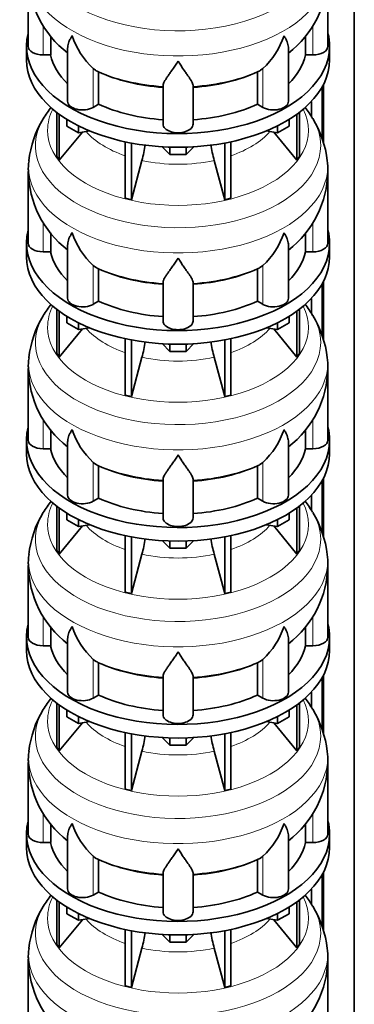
# Model space of a CAD drawing. Header units: millimetres. Extents: x -304 to -45, y -406 to 1007.
# Tile 7 of 27: x -88 to -48, y -280 to -161. Entities that reach past the tile are written whole.
import ezdxf

# ---------------------------------------------------------------- set-up
doc = ezdxf.new("R2010")
doc.units = ezdxf.units.MM
doc.layers.add('MID_134-17', color=7, linetype='Continuous')
doc.layers.add('VSI134_DIFFUSORE', color=7, linetype='Continuous')

# ---------------------------------------------------------------- blocks, each defined once
blk = doc.blocks.new('SE4')
at = {"layer": 'MID_134-17', "color": 7, "linetype": 'Continuous', "lineweight": 35}
for p, q in [((-47.93, -347.81), (-47.93, 57.25)), ((-51.63, -169.03), (-51.63, -176.05)), ((-51.78, -169.31), (-51.78, -175.6)), ((-53.08, -171.07), (-53.08, -172.86)), ((-51.63, -192.71), (-51.63, -199.72)), ((-51.78, -192.99), (-51.78, -199.28)), ((-53.08, -194.75), (-53.08, -196.54)), ((-51.63, -216.39), (-51.63, -223.4)), ((-51.78, -216.67), (-51.78, -222.96)), ((-53.08, -218.42), (-53.08, -220.22)), ((-51.63, -240.07), (-51.63, -247.08)), ((-51.78, -240.35), (-51.78, -246.64)), ((-53.08, -242.1), (-53.08, -243.9)), ((-51.63, -263.74), (-51.63, -270.76)), ((-51.78, -264.03), (-51.78, -270.31)), ((-53.08, -265.78), (-53.08, -267.57))]:
    blk.add_line(p, q, dxfattribs=at)
at = {"layer": 'VSI134_DIFFUSORE', "color": 7, "linetype": 'Continuous', "lineweight": 35}
for p, q in [((-87.09, -155.82), (-87.09, -164.43)), ((-51.09, -164.43), (-51.09, -155.82)), ((-84.38, -165.47), (-84.38, -163.2)), ((-53.8, -163.2), (-53.8, -165.47)), ((-87.29, -164.43), (-87.29, -166.07)), ((-50.89, -166.07), (-50.89, -164.43)), ((-85.29, -165.47), (-84.38, -165.47)), ((-82.35, -164.61), (-82.35, -171.05)), ((-55.83, -171.05), (-55.83, -164.59)), ((-53.8, -165.47), (-52.89, -165.47)), ((-78.99, -167.32), (-79.27, -167.11)), ((-78.63, -171.41), (-78.63, -167.52)), ((-59.55, -167.52), (-59.55, -171.41)), ((-58.91, -167.11), (-59.19, -167.32)), ((-70.89, -173.79), (-70.89, -169.12)), ((-67.29, -173.79), (-67.29, -169.12)), ((-79.27, -171.78), (-78.63, -171.41)), ((-59.55, -171.41), (-58.91, -171.78)), ((-83.66, -172.37), (-83.66, -177.7)), ((-83.35, -172.6), (-83.35, -178.13)), ((-54.83, -172.6), (-54.83, -178.13)), ((-54.52, -172.37), (-54.52, -177.7)), ((-82.44, -174.02), (-82.44, -173.21)), ((-81.05, -174.82), (-82.44, -174.02)), ((-81.05, -174.82), (-81.05, -173.99)), ((-57.13, -174.82), (-57.13, -173.99)), ((-55.74, -174.02), (-57.13, -174.82)), ((-55.74, -174.02), (-55.74, -173.21)), ((-83.35, -178.13), (-80.58, -174.75)), ((-79.69, -174.61), (-81.05, -174.82)), ((-57.13, -174.82), (-58.49, -174.61)), ((-57.6, -174.75), (-54.83, -178.13)), ((-75.43, -175.92), (-75.43, -182.7)), ((-74.69, -176.06), (-74.69, -182.88)), ((-63.49, -176.06), (-63.49, -182.88)), ((-62.75, -175.92), (-62.75, -182.7)), ((-70.07, -177.45), (-71, -176.52)), ((-70.07, -177.45), (-70.07, -176.56)), ((-68.11, -177.45), (-70.07, -177.45)), ((-67.18, -176.52), (-68.11, -177.45)), ((-68.11, -177.45), (-68.11, -176.56)), ((-83.66, -177.7), (-83.35, -178.13)), ((-74.69, -182.88), (-73.43, -178.15)), ((-64.75, -178.15), (-63.49, -182.88)), ((-54.83, -178.13), (-54.52, -177.7)), ((-87.09, -179.5), (-87.09, -188.11)), ((-51.09, -188.11), (-51.09, -179.5)), ((-75.43, -182.7), (-74.69, -182.88)), ((-63.49, -182.88), (-62.75, -182.7)), ((-84.38, -189.15), (-84.38, -186.88)), ((-53.8, -186.88), (-53.8, -189.15)), ((-87.29, -188.11), (-87.29, -189.75)), ((-50.89, -189.75), (-50.89, -188.11)), ((-85.29, -189.15), (-84.38, -189.15)), ((-82.35, -188.29), (-82.35, -194.73)), ((-55.83, -194.73), (-55.83, -188.27)), ((-53.8, -189.15), (-52.89, -189.15)), ((-78.99, -191), (-79.27, -190.79)), ((-78.63, -195.09), (-78.63, -191.2)), ((-59.55, -191.2), (-59.55, -195.09)), ((-58.91, -190.79), (-59.19, -191)), ((-70.89, -197.47), (-70.89, -192.8)), ((-67.29, -197.47), (-67.29, -192.8)), ((-79.27, -195.46), (-78.63, -195.09)), ((-59.55, -195.09), (-58.91, -195.46)), ((-83.66, -196.05), (-83.66, -201.38)), ((-83.35, -196.27), (-83.35, -201.81)), ((-54.83, -196.27), (-54.83, -201.81)), ((-54.52, -196.05), (-54.52, -201.38)), ((-82.44, -197.7), (-82.44, -196.89)), ((-81.05, -198.5), (-82.44, -197.7)), ((-81.05, -198.5), (-81.05, -197.66)), ((-57.13, -198.5), (-57.13, -197.66)), ((-55.74, -197.7), (-57.13, -198.5)), ((-55.74, -197.7), (-55.74, -196.89)), ((-83.35, -201.81), (-80.58, -198.42)), ((-79.69, -198.29), (-81.05, -198.5)), ((-57.13, -198.5), (-58.49, -198.29)), ((-57.6, -198.42), (-54.83, -201.81)), ((-75.43, -199.59), (-75.43, -206.38)), ((-74.69, -199.74), (-74.69, -206.56)), ((-63.49, -199.74), (-63.49, -206.56)), ((-62.75, -199.59), (-62.75, -206.38)), ((-70.07, -201.12), (-71, -200.19)), ((-70.07, -201.12), (-70.07, -200.24)), ((-68.11, -201.12), (-70.07, -201.12)), ((-67.18, -200.19), (-68.11, -201.12)), ((-68.11, -201.12), (-68.11, -200.24)), ((-83.66, -201.38), (-83.35, -201.81)), ((-74.69, -206.56), (-73.43, -201.83)), ((-64.75, -201.83), (-63.49, -206.56)), ((-54.83, -201.81), (-54.52, -201.38)), ((-87.09, -203.18), (-87.09, -211.79)), ((-51.09, -211.79), (-51.09, -203.18)), ((-75.43, -206.38), (-74.69, -206.56)), ((-63.49, -206.56), (-62.75, -206.38)), ((-84.38, -212.83), (-84.38, -210.56)), ((-53.8, -210.55), (-53.8, -212.83)), ((-87.29, -211.79), (-87.29, -213.42)), ((-50.89, -213.42), (-50.89, -211.79)), ((-85.29, -212.83), (-84.38, -212.83)), ((-82.35, -211.97), (-82.35, -218.4)), ((-55.83, -218.4), (-55.83, -211.95)), ((-53.8, -212.83), (-52.89, -212.83)), ((-78.99, -214.68), (-79.27, -214.47)), ((-78.63, -218.77), (-78.63, -214.87)), ((-59.55, -214.87), (-59.55, -218.77)), ((-58.91, -214.47), (-59.19, -214.68)), ((-70.89, -221.14), (-70.89, -216.47)), ((-67.29, -221.14), (-67.29, -216.47)), ((-79.27, -219.14), (-78.63, -218.77)), ((-59.55, -218.77), (-58.91, -219.14)), ((-83.66, -219.72), (-83.66, -225.06)), ((-83.35, -219.95), (-83.35, -225.49)), ((-54.83, -219.95), (-54.83, -225.49)), ((-54.52, -219.72), (-54.52, -225.06)), ((-82.44, -221.38), (-82.44, -220.56)), ((-81.05, -222.18), (-82.44, -221.38)), ((-81.05, -222.18), (-81.05, -221.34)), ((-57.13, -222.18), (-57.13, -221.34)), ((-55.74, -221.38), (-57.13, -222.18)), ((-55.74, -221.38), (-55.74, -220.56)), ((-83.35, -225.49), (-80.58, -222.1)), ((-79.69, -221.97), (-81.05, -222.18)), ((-57.13, -222.18), (-58.49, -221.97)), ((-57.6, -222.1), (-54.83, -225.49)), ((-75.43, -223.27), (-75.43, -230.06)), ((-74.69, -223.42), (-74.69, -230.24)), ((-63.49, -223.42), (-63.49, -230.24)), ((-62.75, -223.27), (-62.75, -230.06)), ((-70.07, -224.8), (-71, -223.87)), ((-70.07, -224.8), (-70.07, -223.92)), ((-68.11, -224.8), (-70.07, -224.8)), ((-67.18, -223.87), (-68.11, -224.8)), ((-68.11, -224.8), (-68.11, -223.92)), ((-83.66, -225.06), (-83.35, -225.49)), ((-74.69, -230.24), (-73.43, -225.51)), ((-64.75, -225.51), (-63.49, -230.24)), ((-54.83, -225.49), (-54.52, -225.06)), ((-87.09, -226.86), (-87.09, -235.47)), ((-51.09, -235.47), (-51.09, -226.86)), ((-75.43, -230.06), (-74.69, -230.24)), ((-63.49, -230.24), (-62.75, -230.06)), ((-84.38, -236.51), (-84.38, -234.24)), ((-53.8, -234.23), (-53.8, -236.51)), ((-87.29, -235.47), (-87.29, -237.1)), ((-50.89, -237.1), (-50.89, -235.47)), ((-85.29, -236.51), (-84.38, -236.51)), ((-82.35, -235.65), (-82.35, -242.08)), ((-55.83, -242.08), (-55.83, -235.63)), ((-53.8, -236.51), (-52.89, -236.51)), ((-78.99, -238.36), (-79.27, -238.15)), ((-78.63, -242.45), (-78.63, -238.55)), ((-59.55, -238.55), (-59.55, -242.45)), ((-58.91, -238.15), (-59.19, -238.36)), ((-70.89, -244.82), (-70.89, -240.15)), ((-67.29, -244.82), (-67.29, -240.15)), ((-79.27, -242.82), (-78.63, -242.45)), ((-59.55, -242.45), (-58.91, -242.82)), ((-83.66, -243.4), (-83.66, -248.74)), ((-83.35, -243.63), (-83.35, -249.16)), ((-54.83, -243.63), (-54.83, -249.16)), ((-54.52, -243.4), (-54.52, -248.74)), ((-82.44, -245.05), (-82.44, -244.24)), ((-81.05, -245.86), (-82.44, -245.05)), ((-81.05, -245.86), (-81.05, -245.02)), ((-57.13, -245.86), (-57.13, -245.02)), ((-55.74, -245.05), (-57.13, -245.86)), ((-55.74, -245.05), (-55.74, -244.24)), ((-83.35, -249.16), (-80.58, -245.78)), ((-79.69, -245.64), (-81.05, -245.86)), ((-57.13, -245.86), (-58.49, -245.64)), ((-57.6, -245.78), (-54.83, -249.16)), ((-75.43, -246.95), (-75.43, -253.74)), ((-74.69, -247.1), (-74.69, -253.91)), ((-63.49, -247.1), (-63.49, -253.91)), ((-62.75, -246.95), (-62.75, -253.74)), ((-70.07, -248.48), (-71, -247.55)), ((-70.07, -248.48), (-70.07, -247.59)), ((-68.11, -248.48), (-70.07, -248.48)), ((-67.18, -247.55), (-68.11, -248.48)), ((-68.11, -248.48), (-68.11, -247.59)), ((-83.66, -248.74), (-83.35, -249.16)), ((-74.69, -253.91), (-73.43, -249.19)), ((-64.75, -249.19), (-63.49, -253.91)), ((-54.83, -249.16), (-54.52, -248.74)), ((-87.09, -250.54), (-87.09, -259.15)), ((-51.09, -259.15), (-51.09, -250.54)), ((-75.43, -253.74), (-74.69, -253.91)), ((-63.49, -253.91), (-62.75, -253.74)), ((-84.38, -260.19), (-84.38, -257.92)), ((-53.8, -257.91), (-53.8, -260.19)), ((-87.29, -259.15), (-87.29, -260.78)), ((-50.89, -260.78), (-50.89, -259.15)), ((-85.29, -260.19), (-84.38, -260.19)), ((-82.35, -259.33), (-82.35, -265.76)), ((-55.83, -265.76), (-55.83, -259.3)), ((-53.8, -260.19), (-52.89, -260.19)), ((-78.99, -262.04), (-79.27, -261.83)), ((-78.63, -266.13), (-78.63, -262.23)), ((-59.55, -262.23), (-59.55, -266.13)), ((-58.91, -261.83), (-59.19, -262.04)), ((-70.89, -268.5), (-70.89, -263.83)), ((-67.29, -268.5), (-67.29, -263.83)), ((-79.27, -266.5), (-78.63, -266.13)), ((-59.55, -266.13), (-58.91, -266.5)), ((-83.66, -267.08), (-83.66, -272.42)), ((-83.35, -267.31), (-83.35, -272.84)), ((-54.83, -267.31), (-54.83, -272.84)), ((-54.52, -267.08), (-54.52, -272.42)), ((-82.44, -268.73), (-82.44, -267.92)), ((-81.05, -269.53), (-82.44, -268.73)), ((-81.05, -269.53), (-81.05, -268.7)), ((-57.13, -269.53), (-57.13, -268.7)), ((-55.74, -268.73), (-57.13, -269.53)), ((-55.74, -268.73), (-55.74, -267.92)), ((-83.35, -272.84), (-80.58, -269.46)), ((-79.69, -269.32), (-81.05, -269.53)), ((-57.13, -269.53), (-58.49, -269.32)), ((-57.6, -269.46), (-54.83, -272.84)), ((-75.43, -270.63), (-75.43, -277.42)), ((-74.69, -270.78), (-74.69, -277.59)), ((-63.49, -270.78), (-63.49, -277.59)), ((-62.75, -270.63), (-62.75, -277.42)), ((-70.07, -272.16), (-71, -271.23)), ((-70.07, -272.16), (-70.07, -271.27)), ((-68.11, -272.16), (-70.07, -272.16)), ((-67.18, -271.23), (-68.11, -272.16)), ((-68.11, -272.16), (-68.11, -271.27)), ((-83.66, -272.42), (-83.35, -272.84)), ((-74.69, -277.59), (-73.43, -272.87)), ((-64.75, -272.87), (-63.49, -277.59)), ((-54.83, -272.84), (-54.52, -272.42)), ((-87.09, -274.21), (-87.09, -282.83)), ((-51.09, -282.83), (-51.09, -274.21)), ((-75.43, -277.42), (-74.69, -277.59)), ((-63.49, -277.59), (-62.75, -277.42))]:
    blk.add_line(p, q, dxfattribs=at)
at = {"layer": 'VSI134_DIFFUSORE', "color": 4, "linetype": 'Continuous', "lineweight": 9}
for p, q in [((-85.29, -165.47), (-85.29, -161.94)), ((-52.89, -165.47), (-52.89, -161.94)), ((-79.27, -171.78), (-79.27, -167.11)), ((-58.91, -171.78), (-58.91, -167.11)), ((-85.29, -189.15), (-85.29, -185.62)), ((-52.89, -189.15), (-52.89, -185.62)), ((-79.27, -195.46), (-79.27, -190.79)), ((-58.91, -195.46), (-58.91, -190.79)), ((-85.29, -212.83), (-85.29, -209.29)), ((-52.89, -212.83), (-52.89, -209.29)), ((-79.27, -219.14), (-79.27, -214.47)), ((-58.91, -219.14), (-58.91, -214.47)), ((-85.29, -236.51), (-85.29, -232.97)), ((-52.89, -236.51), (-52.89, -232.97)), ((-79.27, -242.82), (-79.27, -238.15)), ((-58.91, -242.82), (-58.91, -238.15)), ((-85.29, -260.19), (-85.29, -256.65)), ((-52.89, -260.19), (-52.89, -256.65)), ((-79.27, -266.5), (-79.27, -261.83)), ((-58.91, -266.5), (-58.91, -261.83))]:
    blk.add_line(p, q, dxfattribs=at)
at = {"layer": 'VSI134_DIFFUSORE', "color": 7, "linetype": 'Continuous', "lineweight": 35}
for centre, radius, start, end in [((-74.91, -155.63), 12.16, 180.8965, 232.1853), ((-63.29, -155.61), 12.19, 307.7502, 358.9785), ((-72.77, -160.12), 9.55, 198.6373, 227.0857), ((-65.41, -160.12), 9.55, 312.9143, 341.3628), ((-77.41, -164.84), 2.94, 237.4509, 245.3566), ((-60.77, -164.84), 2.94, 294.6434, 302.5491), ((-73.68, -179.95), 13.44, 142.3973, 149.5669), ((-64.81, -180.22), 13.85, 30.8934, 37.5704), ((-75.25, -179.38), 11.8, 148.1366, 174.2911), ((-63.34, -179.52), 12.23, 6.2043, 31.573), ((-91.4, -173.29), 18.62, 344.857, 350.8326), ((-47.04, -173.33), 18.35, 189.1526, 195.2315), ((-81.95, -179.13), 5.12, 169.5024, 184.1466), ((-64.37, -179.53), 13.27, 0.1222, 5.8811), ((-74.91, -179.31), 12.16, 180.8965, 232.1853), ((-63.29, -179.29), 12.19, 307.7502, 358.9785), ((-72.77, -183.8), 9.55, 198.6373, 227.0857), ((-65.41, -183.8), 9.55, 312.9143, 341.3628), ((-77.41, -188.52), 2.94, 237.4509, 245.3566), ((-60.77, -188.52), 2.94, 294.6434, 302.5491), ((-73.68, -203.63), 13.44, 142.3973, 149.5669), ((-64.81, -203.9), 13.85, 30.8934, 37.5704), ((-75.25, -203.06), 11.8, 148.1366, 174.2911), ((-63.34, -203.2), 12.23, 6.2043, 31.573), ((-91.4, -196.97), 18.62, 344.857, 350.8326), ((-47.04, -197.01), 18.35, 189.1526, 195.2315), ((-81.95, -202.81), 5.12, 169.5024, 184.1466), ((-64.37, -203.21), 13.27, 0.1222, 5.8811), ((-74.91, -202.99), 12.16, 180.8965, 232.1853), ((-63.29, -202.96), 12.19, 307.7502, 358.9785), ((-72.77, -207.48), 9.55, 198.6373, 227.0857), ((-65.41, -207.48), 9.55, 312.9143, 341.3628), ((-77.41, -212.2), 2.94, 237.4509, 245.3566), ((-60.77, -212.2), 2.94, 294.6434, 302.5491), ((-73.68, -227.31), 13.44, 142.3973, 149.5669), ((-64.81, -227.58), 13.85, 30.8934, 37.5704), ((-75.25, -226.73), 11.8, 148.1366, 174.2911), ((-63.34, -226.88), 12.23, 6.2043, 31.573), ((-91.4, -220.65), 18.62, 344.857, 350.8326), ((-47.04, -220.69), 18.35, 189.1526, 195.2315), ((-81.95, -226.49), 5.12, 169.5024, 184.1466), ((-64.37, -226.89), 13.27, 0.1222, 5.8811), ((-74.91, -226.67), 12.16, 180.8965, 232.1853), ((-63.29, -226.64), 12.19, 307.7502, 358.9785), ((-72.77, -231.16), 9.55, 198.6373, 227.0857), ((-65.41, -231.16), 9.55, 312.9143, 341.3628), ((-77.41, -235.88), 2.94, 237.4509, 245.3566), ((-60.77, -235.88), 2.94, 294.6434, 302.5491), ((-73.68, -250.99), 13.44, 142.3973, 149.5669), ((-64.81, -251.26), 13.85, 30.8934, 37.5704), ((-75.25, -250.41), 11.8, 148.1366, 174.2911), ((-63.34, -250.56), 12.23, 6.2043, 31.573), ((-91.4, -244.33), 18.62, 344.857, 350.8326), ((-47.04, -244.37), 18.35, 189.1526, 195.2315), ((-81.95, -250.17), 5.12, 169.5024, 184.1466), ((-64.37, -250.57), 13.27, 0.1222, 5.8811), ((-74.91, -250.35), 12.16, 180.8965, 232.1853), ((-63.29, -250.32), 12.19, 307.7502, 358.9785), ((-72.77, -254.84), 9.55, 198.6373, 227.0857), ((-65.41, -254.84), 9.55, 312.9143, 341.3628), ((-77.41, -259.56), 2.94, 237.4509, 245.3566), ((-60.77, -259.56), 2.94, 294.6434, 302.5491), ((-73.68, -274.67), 13.44, 142.3973, 149.5669), ((-64.81, -274.93), 13.85, 30.8934, 37.5704), ((-75.25, -274.09), 11.8, 148.1366, 174.2911), ((-63.34, -274.24), 12.23, 6.2043, 31.573), ((-91.4, -268.01), 18.62, 344.857, 350.8326), ((-47.04, -268.05), 18.35, 189.1526, 195.2315), ((-81.95, -273.85), 5.12, 169.5024, 184.1466), ((-64.37, -274.24), 13.27, 0.1222, 5.8811), ((-74.91, -274.03), 12.16, 180.8965, 232.1853), ((-63.29, -274), 12.19, 307.7502, 358.9785)]:
    blk.add_arc(centre, radius, start, end, dxfattribs=at)
at = {"layer": 'VSI134_DIFFUSORE', "color": 4, "linetype": 'Continuous', "lineweight": 9}
for centre, major_axis, start_param, end_param in [((-69.09, -152.68), (17.13, 0), 2.811924, 6.283185), ((-69.09, -155.23), (-17.97, 0), 0, 3.20939), ((-69.09, -160.14), (-15.9, 0), 0.898849, 1.457346), ((-69.09, -160.14), (15.9, 0), 4.82584, 5.384336), ((-69.09, -174.52), (-15.66, 0), 0, 3.425204), ((-69.09, -174.52), (-15.66, 0), 5.999574, 6.283185), ((-69.09, -176.36), (17.13, 0), 2.811924, 6.283185), ((-69.09, -176.36), (17.13, 0), 0, 0.331859), ((-69.09, -171.5), (-12.33, 0), 0.463231, 1.030574), ((-69.09, -171.5), (12.33, 0), 5.252612, 5.819954), ((-69.09, -178.91), (-17.97, 0), 0, 3.20939), ((-69.09, -178.91), (-17.97, 0), 6.215499, 6.283185), ((-69.09, -171.5), (-12.33, 0), 1.210556, 1.931037), ((-69.09, -183.82), (-15.9, 0), 0.898849, 1.457346), ((-69.09, -183.82), (15.9, 0), 4.82584, 5.384336), ((-69.09, -198.2), (-15.66, 0), 0, 3.425204), ((-69.09, -198.2), (-15.66, 0), 5.999574, 6.283185), ((-69.09, -200.04), (17.13, 0), 2.811924, 6.283185), ((-69.09, -200.04), (17.13, 0), 0, 0.331859), ((-69.09, -195.17), (-12.33, 0), 0.463231, 1.030574), ((-69.09, -195.17), (12.33, 0), 5.252612, 5.819954), ((-69.09, -202.59), (-17.97, 0), 0, 3.20939), ((-69.09, -202.59), (-17.97, 0), 6.215499, 6.283185), ((-69.09, -195.17), (-12.33, 0), 1.210556, 1.931037), ((-69.09, -207.5), (-15.9, 0), 0.898849, 1.457346), ((-69.09, -207.5), (15.9, 0), 4.82584, 5.384336), ((-69.09, -221.88), (-15.66, 0), 0, 3.425204), ((-69.09, -221.88), (-15.66, 0), 5.999574, 6.283185), ((-69.09, -223.71), (17.13, 0), 2.811924, 6.283185), ((-69.09, -223.71), (17.13, 0), 0, 0.331859), ((-69.09, -218.85), (-12.33, 0), 0.463231, 1.030574), ((-69.09, -218.85), (12.33, 0), 5.252612, 5.819954), ((-69.09, -226.27), (-17.97, 0), 0, 3.20939), ((-69.09, -226.27), (-17.97, 0), 6.215499, 6.283185), ((-69.09, -218.85), (-12.33, 0), 1.210556, 1.931037), ((-69.09, -231.17), (-15.9, 0), 0.898849, 1.457346), ((-69.09, -231.17), (15.9, 0), 4.82584, 5.384336), ((-69.09, -245.55), (-15.66, 0), 0, 3.425204), ((-69.09, -245.55), (-15.66, 0), 5.999574, 6.283185), ((-69.09, -247.39), (17.13, 0), 2.811924, 6.283185), ((-69.09, -247.39), (17.13, 0), 0, 0.331859), ((-69.09, -242.53), (-12.33, 0), 0.463231, 1.030574), ((-69.09, -242.53), (12.33, 0), 5.252612, 5.819954), ((-69.09, -249.94), (-17.97, 0), 0, 3.20939), ((-69.09, -249.94), (-17.97, 0), 6.215499, 6.283185), ((-69.09, -242.53), (-12.33, 0), 1.210556, 1.931037), ((-69.09, -254.85), (-15.9, 0), 0.898849, 1.457346), ((-69.09, -254.85), (15.9, 0), 4.82584, 5.384336), ((-69.09, -269.23), (-15.66, 0), 0, 3.425204), ((-69.09, -269.23), (-15.66, 0), 5.999574, 6.283185), ((-69.09, -271.07), (17.13, 0), 2.811924, 6.283185), ((-69.09, -271.07), (17.13, 0), 0, 0.331859), ((-69.09, -266.21), (-12.33, 0), 0.463231, 1.030574), ((-69.09, -266.21), (12.33, 0), 5.252612, 5.819954), ((-69.09, -273.62), (-17.97, 0), 0, 3.20939), ((-69.09, -273.62), (-17.97, 0), 6.215499, 6.283185), ((-69.09, -266.21), (-12.33, 0), 1.210556, 1.931037)]:
    blk.add_ellipse(centre, major_axis=major_axis, ratio=0.57735, start_param=start_param, end_param=end_param, dxfattribs=at)
at = {"layer": 'VSI134_DIFFUSORE', "color": 7, "linetype": 'Continuous', "lineweight": 35}
for centre, major_axis, start_param, end_param in [((-69.09, -164.43), (18.2, 0), 2.993207, 6.283185), ((-69.09, -164.43), (18.2, 0), 0, 0.148386), ((-85.29, -164.43), (1.8, 0), 3.141593, 4.712389), ((-52.89, -164.43), (-1.8, 0), 1.570796, 3.141593), ((-69.09, -164.43), (-15.4, 0), 0.117151, 0.534109), ((-69.09, -164.43), (15.4, 0), 5.749077, 6.166034), ((-69.09, -166.07), (-18.2, 0), 0, 3.141593), ((-69.09, -160.54), (-15.4, 0), 0.902549, 1.453645), ((-69.09, -160.54), (15.4, 0), 4.82954, 5.380636), ((-80.55, -171.05), (1.8, 0), 3.141593, 5.497787), ((-69.09, -164.43), (-15.4, 0), 0.902549, 1.453645), ((-69.09, -164.43), (15.4, 0), 4.82954, 5.380636), ((-57.63, -171.05), (-1.8, 0), 0.785398, 3.141593), ((-69.09, -173.79), (-1.8, 0), 0, 3.141593), ((-69.09, -188.11), (18.2, 0), 2.993207, 6.283185), ((-69.09, -188.11), (18.2, 0), 0, 0.148386), ((-85.29, -188.11), (1.8, 0), 3.141593, 4.712389), ((-52.89, -188.11), (-1.8, 0), 1.570796, 3.141593), ((-69.09, -188.11), (-15.4, 0), 0.117151, 0.534109), ((-69.09, -188.11), (15.4, 0), 5.749077, 6.166034), ((-69.09, -189.75), (-18.2, 0), 0, 3.141593), ((-69.09, -184.22), (-15.4, 0), 0.902549, 1.453645), ((-69.09, -184.22), (15.4, 0), 4.82954, 5.380636), ((-80.55, -194.73), (1.8, 0), 3.141593, 5.497787), ((-69.09, -188.11), (-15.4, 0), 0.902549, 1.453645), ((-69.09, -188.11), (15.4, 0), 4.82954, 5.380636), ((-57.63, -194.73), (-1.8, 0), 0.785398, 3.141593), ((-69.09, -197.47), (-1.8, 0), 0, 3.141593), ((-69.09, -211.79), (18.2, 0), 2.993207, 6.283185), ((-69.09, -211.79), (18.2, 0), 0, 0.148386), ((-85.29, -211.79), (1.8, 0), 3.141593, 4.712389), ((-52.89, -211.79), (-1.8, 0), 1.570796, 3.141593), ((-69.09, -211.79), (-15.4, 0), 0.117151, 0.534109), ((-69.09, -211.79), (15.4, 0), 5.749077, 6.166034), ((-69.09, -213.42), (-18.2, 0), 0, 3.141593), ((-69.09, -207.9), (-15.4, 0), 0.902549, 1.453645), ((-69.09, -207.9), (15.4, 0), 4.82954, 5.380636), ((-80.55, -218.4), (1.8, 0), 3.141593, 5.497787), ((-69.09, -211.79), (-15.4, 0), 0.902549, 1.453645), ((-69.09, -211.79), (15.4, 0), 4.82954, 5.380636), ((-57.63, -218.4), (-1.8, 0), 0.785398, 3.141593), ((-69.09, -221.14), (-1.8, 0), 0, 3.141593), ((-69.09, -235.47), (18.2, 0), 2.993207, 6.283185), ((-69.09, -235.47), (18.2, 0), 0, 0.148386), ((-85.29, -235.47), (1.8, 0), 3.141593, 4.712389), ((-52.89, -235.47), (-1.8, 0), 1.570796, 3.141593), ((-69.09, -235.47), (-15.4, 0), 0.117151, 0.534109), ((-69.09, -235.47), (15.4, 0), 5.749077, 6.166034), ((-69.09, -237.1), (-18.2, 0), 0, 3.141593), ((-69.09, -231.57), (-15.4, 0), 0.902549, 1.453645), ((-69.09, -231.57), (15.4, 0), 4.82954, 5.380636), ((-80.55, -242.08), (1.8, 0), 3.141593, 5.497787), ((-69.09, -235.47), (-15.4, 0), 0.902549, 1.453645), ((-69.09, -235.47), (15.4, 0), 4.82954, 5.380636), ((-57.63, -242.08), (-1.8, 0), 0.785398, 3.141593), ((-69.09, -244.82), (-1.8, 0), 0, 3.141593), ((-69.09, -259.15), (18.2, 0), 2.993207, 6.283185), ((-69.09, -259.15), (18.2, 0), 0, 0.148386), ((-85.29, -259.15), (1.8, 0), 3.141593, 4.712389), ((-52.89, -259.15), (-1.8, 0), 1.570796, 3.141593), ((-69.09, -259.15), (-15.4, 0), 0.117151, 0.534109), ((-69.09, -259.15), (15.4, 0), 5.749077, 6.166034), ((-69.09, -260.78), (-18.2, 0), 0, 3.141593), ((-69.09, -255.25), (-15.4, 0), 0.902549, 1.453645), ((-69.09, -255.25), (15.4, 0), 4.82954, 5.380636), ((-80.55, -265.76), (1.8, 0), 3.141593, 5.497787), ((-69.09, -259.15), (-15.4, 0), 0.902549, 1.453645), ((-69.09, -259.15), (15.4, 0), 4.82954, 5.380636), ((-57.63, -265.76), (-1.8, 0), 0.785398, 3.141593), ((-69.09, -268.5), (-1.8, 0), 0, 3.141593)]:
    blk.add_ellipse(centre, major_axis=major_axis, ratio=0.57735, start_param=start_param, end_param=end_param, dxfattribs=at)
for points, knots in [([(-82.35, -164.62), (-82.34, -164.59), (-82.34, -164.55), (-82.33, -164.32), (-82.27, -164.11), (-82.14, -163.77), (-82.08, -163.66), (-81.99, -163.48), (-81.96, -163.42), (-81.91, -163.33), (-81.88, -163.28), (-81.86, -163.24), (-81.84, -163.2), (-81.83, -163.19), (-81.82, -163.17)], [0.4600931, 0.4600931, 0.4600931, 0.4600931, 0.5, 0.5, 0.75, 0.75, 0.875, 0.875, 0.9375, 0.9375, 0.96875, 0.984375, 0.984375, 1, 1, 1, 1]), ([(-55.83, -164.61), (-55.84, -164.58), (-55.84, -164.56), (-55.85, -164.43), (-55.86, -164.32), (-55.92, -164.11), (-55.95, -164), (-56.04, -163.78), (-56.1, -163.66), (-56.19, -163.48), (-56.22, -163.42), (-56.27, -163.33), (-56.29, -163.3), (-56.32, -163.24), (-56.34, -163.2), (-56.36, -163.17)], [0.4658143, 0.4658143, 0.4658143, 0.4658143, 0.5, 0.5, 0.625, 0.625, 0.75, 0.75, 0.875, 0.875, 0.9375, 0.9375, 0.96875, 0.96875, 1, 1, 1, 1]), ([(-69.09, -166.22), (-69.12, -166.26), (-69.14, -166.3), (-69.2, -166.38), (-69.22, -166.43), (-69.3, -166.55), (-69.36, -166.63), (-69.51, -166.87), (-69.62, -167.02), (-69.82, -167.32), (-69.92, -167.46), (-70.11, -167.73), (-70.2, -167.86), (-70.37, -168.1), (-70.45, -168.22), (-70.55, -168.38), (-70.59, -168.44), (-70.65, -168.54), (-70.68, -168.59), (-70.77, -168.73), (-70.81, -168.82), (-70.87, -168.98), (-70.89, -169.05), (-70.89, -169.12)], [0, 0, 0, 0, 0.03125, 0.03125, 0.0625, 0.0625, 0.125, 0.125, 0.25, 0.25, 0.375, 0.375, 0.5, 0.5, 0.625, 0.625, 0.6875, 0.6875, 0.75, 0.75, 0.875, 0.875, 1, 1, 1, 1]), ([(-67.29, -169.12), (-67.29, -169.05), (-67.31, -168.98), (-67.37, -168.82), (-67.41, -168.73), (-67.5, -168.59), (-67.53, -168.54), (-67.59, -168.44), (-67.63, -168.38), (-67.73, -168.22), (-67.81, -168.1), (-67.98, -167.86), (-68.07, -167.73), (-68.26, -167.46), (-68.36, -167.32), (-68.56, -167.02), (-68.67, -166.87), (-68.82, -166.63), (-68.88, -166.55), (-68.96, -166.43), (-68.98, -166.38), (-69.04, -166.3), (-69.06, -166.26), (-69.09, -166.22)], [0, 0, 0, 0, 0.125, 0.125, 0.25, 0.25, 0.3125, 0.3125, 0.375, 0.375, 0.5, 0.5, 0.625, 0.625, 0.75, 0.75, 0.875, 0.875, 0.9375, 0.9375, 0.96875, 0.96875, 1, 1, 1, 1]), ([(-82.35, -188.3), (-82.34, -188.27), (-82.34, -188.23), (-82.33, -188), (-82.27, -187.79), (-82.14, -187.45), (-82.08, -187.34), (-81.99, -187.16), (-81.96, -187.1), (-81.91, -187.01), (-81.88, -186.96), (-81.86, -186.91), (-81.84, -186.88), (-81.83, -186.87), (-81.82, -186.85)], [0.4600931, 0.4600931, 0.4600931, 0.4600931, 0.5, 0.5, 0.75, 0.75, 0.875, 0.875, 0.9375, 0.9375, 0.96875, 0.984375, 0.984375, 1, 1, 1, 1]), ([(-55.83, -188.29), (-55.84, -188.26), (-55.84, -188.23), (-55.85, -188.11), (-55.86, -188), (-55.92, -187.79), (-55.95, -187.68), (-56.04, -187.46), (-56.1, -187.34), (-56.19, -187.16), (-56.22, -187.1), (-56.27, -187.01), (-56.29, -186.98), (-56.32, -186.91), (-56.34, -186.88), (-56.36, -186.85)], [0.4658143, 0.4658143, 0.4658143, 0.4658143, 0.5, 0.5, 0.625, 0.625, 0.75, 0.75, 0.875, 0.875, 0.9375, 0.9375, 0.96875, 0.96875, 1, 1, 1, 1]), ([(-69.09, -189.89), (-69.12, -189.94), (-69.14, -189.98), (-69.2, -190.06), (-69.22, -190.1), (-69.3, -190.23), (-69.36, -190.31), (-69.51, -190.55), (-69.62, -190.7), (-69.82, -191), (-69.92, -191.14), (-70.11, -191.41), (-70.2, -191.54), (-70.37, -191.78), (-70.45, -191.9), (-70.55, -192.06), (-70.59, -192.11), (-70.65, -192.22), (-70.68, -192.27), (-70.77, -192.41), (-70.81, -192.5), (-70.87, -192.66), (-70.89, -192.73), (-70.89, -192.8)], [0, 0, 0, 0, 0.03125, 0.03125, 0.0625, 0.0625, 0.125, 0.125, 0.25, 0.25, 0.375, 0.375, 0.5, 0.5, 0.625, 0.625, 0.6875, 0.6875, 0.75, 0.75, 0.875, 0.875, 1, 1, 1, 1]), ([(-67.29, -192.8), (-67.29, -192.73), (-67.31, -192.66), (-67.37, -192.5), (-67.41, -192.41), (-67.5, -192.27), (-67.53, -192.22), (-67.59, -192.12), (-67.63, -192.06), (-67.73, -191.9), (-67.81, -191.78), (-67.98, -191.54), (-68.07, -191.41), (-68.26, -191.14), (-68.36, -191), (-68.56, -190.7), (-68.67, -190.55), (-68.82, -190.31), (-68.88, -190.23), (-68.96, -190.1), (-68.98, -190.06), (-69.04, -189.98), (-69.06, -189.94), (-69.09, -189.89)], [0, 0, 0, 0, 0.125, 0.125, 0.25, 0.25, 0.3125, 0.3125, 0.375, 0.375, 0.5, 0.5, 0.625, 0.625, 0.75, 0.75, 0.875, 0.875, 0.9375, 0.9375, 0.96875, 0.96875, 1, 1, 1, 1]), ([(-82.35, -211.98), (-82.34, -211.94), (-82.34, -211.91), (-82.33, -211.68), (-82.27, -211.47), (-82.14, -211.13), (-82.08, -211.02), (-81.99, -210.84), (-81.96, -210.78), (-81.91, -210.69), (-81.88, -210.64), (-81.86, -210.59), (-81.84, -210.56), (-81.83, -210.54), (-81.82, -210.53)], [0.4600931, 0.4600931, 0.4600931, 0.4600931, 0.5, 0.5, 0.75, 0.75, 0.875, 0.875, 0.9375, 0.9375, 0.96875, 0.984375, 0.984375, 1, 1, 1, 1]), ([(-55.83, -211.97), (-55.84, -211.94), (-55.84, -211.91), (-55.85, -211.78), (-55.86, -211.68), (-55.92, -211.47), (-55.95, -211.36), (-56.04, -211.13), (-56.1, -211.02), (-56.19, -210.84), (-56.22, -210.78), (-56.27, -210.69), (-56.29, -210.65), (-56.32, -210.59), (-56.34, -210.56), (-56.36, -210.53)], [0.4658143, 0.4658143, 0.4658143, 0.4658143, 0.5, 0.5, 0.625, 0.625, 0.75, 0.75, 0.875, 0.875, 0.9375, 0.9375, 0.96875, 0.96875, 1, 1, 1, 1]), ([(-69.09, -213.57), (-69.12, -213.62), (-69.14, -213.66), (-69.2, -213.74), (-69.22, -213.78), (-69.3, -213.91), (-69.36, -213.99), (-69.51, -214.23), (-69.62, -214.38), (-69.82, -214.67), (-69.92, -214.82), (-70.11, -215.09), (-70.2, -215.22), (-70.37, -215.46), (-70.45, -215.58), (-70.55, -215.74), (-70.59, -215.79), (-70.65, -215.9), (-70.68, -215.95), (-70.77, -216.09), (-70.81, -216.18), (-70.87, -216.34), (-70.89, -216.41), (-70.89, -216.47)], [0, 0, 0, 0, 0.03125, 0.03125, 0.0625, 0.0625, 0.125, 0.125, 0.25, 0.25, 0.375, 0.375, 0.5, 0.5, 0.625, 0.625, 0.6875, 0.6875, 0.75, 0.75, 0.875, 0.875, 1, 1, 1, 1]), ([(-67.29, -216.47), (-67.29, -216.41), (-67.31, -216.34), (-67.37, -216.18), (-67.41, -216.09), (-67.5, -215.95), (-67.53, -215.9), (-67.59, -215.79), (-67.63, -215.74), (-67.73, -215.58), (-67.81, -215.46), (-67.98, -215.22), (-68.07, -215.09), (-68.26, -214.82), (-68.36, -214.68), (-68.56, -214.38), (-68.67, -214.23), (-68.82, -213.99), (-68.88, -213.91), (-68.96, -213.78), (-68.98, -213.74), (-69.04, -213.66), (-69.06, -213.62), (-69.09, -213.57)], [0, 0, 0, 0, 0.125, 0.125, 0.25, 0.25, 0.3125, 0.3125, 0.375, 0.375, 0.5, 0.5, 0.625, 0.625, 0.75, 0.75, 0.875, 0.875, 0.9375, 0.9375, 0.96875, 0.96875, 1, 1, 1, 1]), ([(-82.35, -235.65), (-82.34, -235.62), (-82.34, -235.59), (-82.33, -235.35), (-82.27, -235.14), (-82.14, -234.81), (-82.08, -234.69), (-81.99, -234.52), (-81.96, -234.46), (-81.91, -234.36), (-81.88, -234.32), (-81.86, -234.27), (-81.84, -234.24), (-81.83, -234.22), (-81.82, -234.21)], [0.4600931, 0.4600931, 0.4600931, 0.4600931, 0.5, 0.5, 0.75, 0.75, 0.875, 0.875, 0.9375, 0.9375, 0.96875, 0.984375, 0.984375, 1, 1, 1, 1]), ([(-55.83, -235.64), (-55.84, -235.62), (-55.84, -235.59), (-55.85, -235.46), (-55.86, -235.36), (-55.92, -235.15), (-55.95, -235.04), (-56.04, -234.81), (-56.1, -234.7), (-56.19, -234.52), (-56.22, -234.46), (-56.27, -234.36), (-56.29, -234.33), (-56.32, -234.27), (-56.34, -234.24), (-56.36, -234.21)], [0.4658143, 0.4658143, 0.4658143, 0.4658143, 0.5, 0.5, 0.625, 0.625, 0.75, 0.75, 0.875, 0.875, 0.9375, 0.9375, 0.96875, 0.96875, 1, 1, 1, 1]), ([(-69.09, -237.25), (-69.12, -237.29), (-69.14, -237.34), (-69.2, -237.42), (-69.22, -237.46), (-69.3, -237.59), (-69.36, -237.67), (-69.51, -237.9), (-69.62, -238.06), (-69.82, -238.35), (-69.92, -238.5), (-70.11, -238.77), (-70.2, -238.89), (-70.37, -239.14), (-70.45, -239.25), (-70.55, -239.42), (-70.59, -239.47), (-70.65, -239.57), (-70.68, -239.62), (-70.77, -239.77), (-70.81, -239.86), (-70.87, -240.02), (-70.89, -240.09), (-70.89, -240.15)], [0, 0, 0, 0, 0.03125, 0.03125, 0.0625, 0.0625, 0.125, 0.125, 0.25, 0.25, 0.375, 0.375, 0.5, 0.5, 0.625, 0.625, 0.6875, 0.6875, 0.75, 0.75, 0.875, 0.875, 1, 1, 1, 1]), ([(-67.29, -240.15), (-67.29, -240.09), (-67.31, -240.02), (-67.37, -239.86), (-67.41, -239.77), (-67.5, -239.63), (-67.53, -239.58), (-67.59, -239.47), (-67.63, -239.42), (-67.73, -239.25), (-67.81, -239.14), (-67.98, -238.89), (-68.07, -238.77), (-68.26, -238.5), (-68.36, -238.35), (-68.56, -238.06), (-68.67, -237.91), (-68.82, -237.67), (-68.88, -237.59), (-68.96, -237.46), (-68.98, -237.42), (-69.04, -237.34), (-69.06, -237.29), (-69.09, -237.25)], [0, 0, 0, 0, 0.125, 0.125, 0.25, 0.25, 0.3125, 0.3125, 0.375, 0.375, 0.5, 0.5, 0.625, 0.625, 0.75, 0.75, 0.875, 0.875, 0.9375, 0.9375, 0.96875, 0.96875, 1, 1, 1, 1]), ([(-82.35, -259.33), (-82.34, -259.3), (-82.34, -259.27), (-82.33, -259.03), (-82.27, -258.82), (-82.14, -258.49), (-82.08, -258.37), (-81.99, -258.2), (-81.96, -258.13), (-81.91, -258.04), (-81.88, -258), (-81.86, -257.95), (-81.84, -257.92), (-81.83, -257.9), (-81.82, -257.89)], [0.4600931, 0.4600931, 0.4600931, 0.4600931, 0.5, 0.5, 0.75, 0.75, 0.875, 0.875, 0.9375, 0.9375, 0.96875, 0.984375, 0.984375, 1, 1, 1, 1]), ([(-55.83, -259.32), (-55.84, -259.3), (-55.84, -259.27), (-55.85, -259.14), (-55.86, -259.04), (-55.92, -258.83), (-55.95, -258.72), (-56.04, -258.49), (-56.1, -258.37), (-56.19, -258.2), (-56.22, -258.14), (-56.27, -258.04), (-56.29, -258.01), (-56.32, -257.95), (-56.34, -257.92), (-56.36, -257.89)], [0.4658143, 0.4658143, 0.4658143, 0.4658143, 0.5, 0.5, 0.625, 0.625, 0.75, 0.75, 0.875, 0.875, 0.9375, 0.9375, 0.96875, 0.96875, 1, 1, 1, 1]), ([(-69.09, -260.93), (-69.12, -260.97), (-69.14, -261.01), (-69.2, -261.1), (-69.22, -261.14), (-69.3, -261.26), (-69.36, -261.34), (-69.51, -261.58), (-69.62, -261.74), (-69.82, -262.03), (-69.92, -262.17), (-70.11, -262.44), (-70.2, -262.57), (-70.37, -262.82), (-70.45, -262.93), (-70.55, -263.1), (-70.59, -263.15), (-70.65, -263.25), (-70.68, -263.3), (-70.77, -263.45), (-70.81, -263.54), (-70.87, -263.7), (-70.89, -263.77), (-70.89, -263.83)], [0, 0, 0, 0, 0.03125, 0.03125, 0.0625, 0.0625, 0.125, 0.125, 0.25, 0.25, 0.375, 0.375, 0.5, 0.5, 0.625, 0.625, 0.6875, 0.6875, 0.75, 0.75, 0.875, 0.875, 1, 1, 1, 1]), ([(-67.29, -263.83), (-67.29, -263.77), (-67.31, -263.7), (-67.37, -263.54), (-67.41, -263.45), (-67.5, -263.3), (-67.53, -263.25), (-67.59, -263.15), (-67.63, -263.1), (-67.73, -262.93), (-67.81, -262.82), (-67.98, -262.57), (-68.07, -262.44), (-68.26, -262.17), (-68.36, -262.03), (-68.56, -261.74), (-68.67, -261.58), (-68.82, -261.34), (-68.88, -261.26), (-68.96, -261.14), (-68.98, -261.1), (-69.04, -261.01), (-69.06, -260.97), (-69.09, -260.93)], [0, 0, 0, 0, 0.125, 0.125, 0.25, 0.25, 0.3125, 0.3125, 0.375, 0.375, 0.5, 0.5, 0.625, 0.625, 0.75, 0.75, 0.875, 0.875, 0.9375, 0.9375, 0.96875, 0.96875, 1, 1, 1, 1])]:
    blk.add_open_spline(points, degree=3, knots=knots, dxfattribs=at)

msp = doc.modelspace()

# ---------------------------------------------------------------- block references
msp.add_blockref('SE4', (0, 0))

doc.saveas('drawing.dxf')
